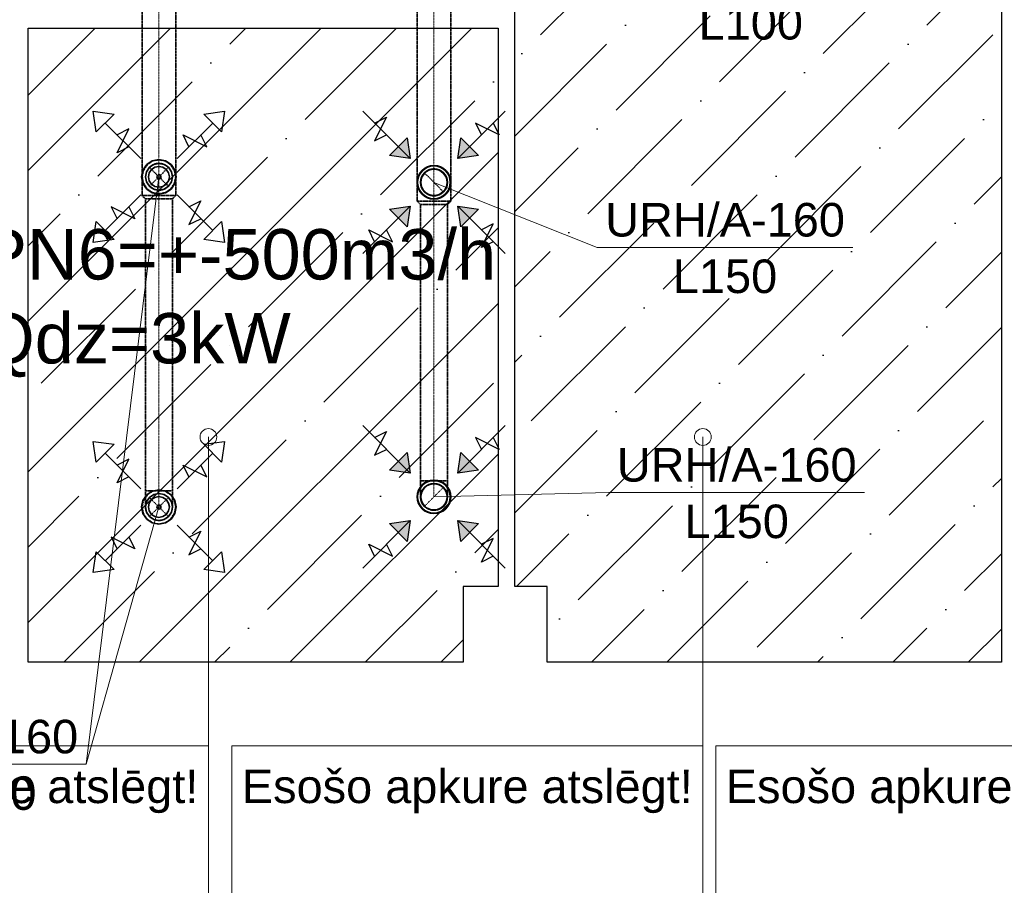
# Model space of a CAD drawing. Header units: millimetres. Extents: x -134161 to 355560, y -27497 to 30328.
# Tile 64 of 95: x 163737 to 169603, y -17766 to -12609. Entities that reach past the tile are written whole.
import ezdxf

# ---------------------------------------------------------------- set-up
doc = ezdxf.new("R2010")
doc.units = ezdxf.units.MM
for name, pattern in [('CenterLine', [17.2, 13, -2, 0.2, -2]), ('HIDDEN', [9.525, 6.35, -3.175]), ('UnderCeiling', [6.7, 4.2, -1, 0.5, -1])]:
    doc.linetypes.add(name, pattern=pattern)
doc.layers.add('AVK-A_uzdevums', color=1, linetype='CONTINUOUS', lineweight=30)
doc.layers.add('AVK-V_uzdevums', color=5, linetype='CONTINUOUS', lineweight=30)
for name, color, linetype in [('Vent-PN6-N', 7, 'CONTINUOUS'), ('Vent-PN6-N-Iekarta', 7, 'CONTINUOUS'), ('Vent-PN6-N-Plusmas bulta', 7, 'CONTINUOUS'), ('Vent-PN6-N-Teksts-', 7, 'CONTINUOUS'), ('Vent-PN6-P', 7, 'CONTINUOUS'), ('Vent-PN6-P-Iekarta', 7, 'CONTINUOUS'), ('Vent-PN6-P-Plusmas bulta', 7, 'CONTINUOUS'), ('Vent-PN6-P-Teksts-', 7, 'CONTINUOUS')]:
    doc.layers.add(name, color=color, linetype=linetype)
doc.styles.add('Arial', font='arial.ttf', dxfattribs={"height": 187.5})
doc.styles.add('PBL', font='arial.ttf')

# ---------------------------------------------------------------- blocks, each defined once
blk = doc.blocks.new('*U1138')
at = {"layer": 'Vent-PN6-N-Teksts-', "color": 7, "linetype": 'Continuous', "lineweight": 15}
for p, q in [((24453.5, 1232, 2300), (25495.7, 1257.7, 2300)), ((25495.7, 1257.7, 2300), (27018.8, 1257.7, 2300))]:
    blk.add_line(p, q, dxfattribs=at)
at = {"layer": 'Vent-PN6-N-Teksts-', "color": 7, "linetype": 'Continuous', "lineweight": 25, "style": 'Arial'}
for s, p in [('URH/A-160', (25543, 1322.7, 2300)), ('L150', (25946.5, 985.9, 2300))]:
    blk.add_text(s, height=200, dxfattribs=at).set_placement(p)
blk = doc.blocks.new('*U1139')
at = {"layer": 'Vent-PN6-N-Teksts-', "color": 7, "linetype": 'Continuous', "lineweight": 15}
for p, q in [((24453.5, 3105.8, 2300), (25426.2, 2718, 2300)), ((25426.2, 2718, 2300), (26949.2, 2718, 2300))]:
    blk.add_line(p, q, dxfattribs=at)
at = {"layer": 'Vent-PN6-N-Teksts-', "color": 7, "linetype": 'Continuous', "lineweight": 25, "style": 'Arial'}
for s, p in [('URH/A-160', (25473.5, 2783, 2300)), ('L150', (25876.9, 2446.2, 2300))]:
    blk.add_text(s, height=200, dxfattribs=at).set_placement(p)
blk = doc.blocks.new('*U1140')
at = {"layer": 'Vent-PN6-N-Teksts-', "color": 7, "linetype": 'Continuous', "lineweight": 15}
for p, q in [((24453.5, 4605, 2300), (25579.5, 4228.5, 2300)), ((25579.5, 4228.5, 2300), (27102.6, 4228.5, 2300))]:
    blk.add_line(p, q, dxfattribs=at)
at = {"layer": 'Vent-PN6-N-Teksts-', "color": 7, "linetype": 'Continuous', "lineweight": 25, "style": 'Arial'}
for s, p in [('URH/A-125', (25626.8, 4293.5, 2300)), ('L100', (26030.3, 3956.7, 2300))]:
    blk.add_text(s, height=200, dxfattribs=at).set_placement(p)
blk = doc.blocks.new('*U1173')
at = {"layer": 'Vent-PN6-P-Teksts-', "color": 7, "linetype": 'Continuous', "lineweight": 15}
for p, q in [((22815, 3138.9, 2300), (22381.2, -361.4, 2300)), ((22381.2, -361.4, 2300), (21168.5, -361.4, 2300))]:
    blk.add_line(p, q, dxfattribs=at)
at = {"layer": 'Vent-PN6-P-Teksts-', "color": 7, "linetype": 'Continuous', "lineweight": 25, "style": 'Arial'}
for s, p in [('CRL-160', (21215.8, -296.4, 2300)), ('L150', (21464.1, -633.2, 2300))]:
    blk.add_text(s, height=200, dxfattribs=at).set_placement(p)
blk = doc.blocks.new('*U1174')
at = {"layer": 'Vent-PN6-P-Teksts-', "color": 7, "linetype": 'Continuous', "lineweight": 15}
for p, q in [((22815, 1171.5, 2300), (22381.2, -361.4, 2300)), ((22381.2, -361.4, 2300), (21168.5, -361.4, 2300))]:
    blk.add_line(p, q, dxfattribs=at)
at = {"layer": 'Vent-PN6-P-Teksts-', "color": 7, "linetype": 'Continuous', "lineweight": 25, "style": 'Arial'}
for s, p in [('CRL-160', (21215.8, -296.4, 2300)), ('L150', (21464.1, -633.2, 2300))]:
    blk.add_text(s, height=200, dxfattribs=at).set_placement(p)
blk = doc.blocks.new('*U1197')
at = {"layer": 'AVK-A_uzdevums', "color": 7, "linetype": 'Continuous', "lineweight": 18}
for p, q in [((26055.3, 1588.7), (26055.3, -251.1)), ((23249.6, -2367.3), (23249.6, -251.1)), ((23249.6, -251.1), (26055.3, -251.1)), ((26055.3, -251.1), (26055.3, -2367.3)), ((26055.3, -2367.3), (23249.6, -2367.3))]:
    blk.add_line(p, q, dxfattribs=at)
at = {"layer": 'AVK-A_uzdevums', "color": 7, "linetype": 'Continuous', "lineweight": 18, "extrusion": (0, 0, -1)}
blk.add_circle((-26055.3, 1588.7), 50, dxfattribs=at)
at = {"layer": 'AVK-A_uzdevums', "color": 7, "linetype": 'Continuous', "lineweight": 25, "style": 'Arial'}
for s, p in [('Esošo apkure atslēgt!', (23309, -592.6)), ('Zem grīdas apsilde', (23464.5, -1439.1)), ('S=18.1m2', (24011.8, -1862.4)), ('Qa=1086W', (23941.9, -2285.7))]:
    blk.add_text(s, height=200, dxfattribs=at).set_placement(p)
blk = doc.blocks.new('*U1198')
at = {"layer": 'AVK-A_uzdevums', "color": 7, "linetype": 'Continuous', "lineweight": 18}
for p, q in [((28938.6, 1588.7), (28938.6, -251.1)), ((26132.8, -2367.3), (26132.8, -251.1)), ((26132.8, -251.1), (28938.6, -251.1)), ((28938.6, -251.1), (28938.6, -2367.3)), ((28938.6, -2367.3), (26132.8, -2367.3))]:
    blk.add_line(p, q, dxfattribs=at)
at = {"layer": 'AVK-A_uzdevums', "color": 7, "linetype": 'Continuous', "lineweight": 18, "extrusion": (0, 0, -1)}
blk.add_circle((-28938.6, 1588.7), 50, dxfattribs=at)
at = {"layer": 'AVK-A_uzdevums', "color": 7, "linetype": 'Continuous', "lineweight": 25, "style": 'Arial'}
for s, p in [('Esošo apkure atslēgt!', (26192.2, -592.6)), ('Zem grīdas apsilde', (26347.7, -1439.1)), ('S=17.5m2', (26895, -1862.4)), ('Qa=1050W', (26825.1, -2285.7))]:
    blk.add_text(s, height=200, dxfattribs=at).set_placement(p)
blk = doc.blocks.new('*U1593')
at = {"layer": 'Vent-PN6-P-Plusmas bulta', "color": 7, "linetype": 'Continuous', "lineweight": 25}
for p, q in [((22441.6, 3406.1, 2269), (22423.9, 3529.9, 2269)), ((22423.9, 3529.9, 2269), (22547.7, 3512.2, 2269)), ((22441.6, 3406.1, 2269), (22423.9, 3529.9, 2269)), ((22423.9, 3529.9, 2269), (22547.7, 3512.2, 2269)), ((23082.2, 3512.2, 2269), (23206, 3529.9, 2269)), ((23082.2, 3512.2, 2269), (23206, 3529.9, 2269)), ((23206, 3529.9, 2269), (23188.3, 3406.1, 2269)), ((23206, 3529.9, 2269), (23188.3, 3406.1, 2269)), ((22547.7, 3512.2, 2269), (22441.6, 3406.1, 2269)), ((23188.3, 3406.1, 2269), (23082.2, 3512.2, 2269)), ((22706.8, 3247, 2269), (22494.6, 3459.2, 2269)), ((22565.3, 3282.4, 2269), (22636.1, 3423.8, 2269)), ((22636.1, 3423.8, 2269), (22565.3, 3388.5, 2269)), ((22923.1, 3247, 2269), (23135.3, 3459.2, 2269)), ((22993.9, 3317.8, 2269), (22958.5, 3388.5, 2269)), ((22958.5, 3388.5, 2269), (23099.9, 3317.8, 2269)), ((23099.9, 3317.8, 2269), (23064.6, 3388.5, 2269)), ((22636.1, 3317.8, 2269), (22565.3, 3282.4, 2269)), ((22706.8, 3030.7, 2269), (22494.6, 2818.5, 2269)), ((22923.1, 3030.7, 2269), (23135.3, 2818.5, 2269)), ((22993.9, 2960, 2269), (23064.6, 2995.3, 2269)), ((23064.6, 2995.3, 2269), (22993.9, 2853.9, 2269)), ((22671.4, 2889.2, 2269), (22530, 2960, 2269)), ((22530, 2960, 2269), (22565.3, 2889.2, 2269)), ((22636.1, 2960, 2269), (22671.4, 2889.2, 2269)), ((22993.9, 2853.9, 2269), (23064.6, 2889.2, 2269)), ((22423.9, 2747.8, 2269), (22441.6, 2871.6, 2269)), ((22423.9, 2747.8, 2269), (22441.6, 2871.6, 2269)), ((22441.6, 2871.6, 2269), (22547.7, 2765.5, 2269)), ((23082.2, 2765.5, 2269), (23188.3, 2871.6, 2269)), ((23188.3, 2871.6, 2269), (23206, 2747.8, 2269)), ((23188.3, 2871.6, 2269), (23206, 2747.8, 2269)), ((22547.7, 2765.5, 2269), (22423.9, 2747.8, 2269)), ((22547.7, 2765.5, 2269), (22423.9, 2747.8, 2269)), ((23206, 2747.8, 2269), (23082.2, 2765.5, 2269)), ((23206, 2747.8, 2269), (23082.2, 2765.5, 2269))]:
    blk.add_line(p, q, dxfattribs=at)
blk = doc.blocks.new('*U1594')
at = {"layer": 'Vent-PN6-P-Plusmas bulta', "color": 7, "linetype": 'Continuous', "lineweight": 25}
for p, q in [((22441.6, 1438.8, 2269), (22423.9, 1562.5, 2269)), ((22423.9, 1562.5, 2269), (22547.7, 1544.9, 2269)), ((22441.6, 1438.8, 2269), (22423.9, 1562.5, 2269)), ((22423.9, 1562.5, 2269), (22547.7, 1544.9, 2269)), ((22547.7, 1544.9, 2269), (22441.6, 1438.8, 2269)), ((23082.2, 1544.9, 2269), (23206, 1562.5, 2269)), ((23082.2, 1544.9, 2269), (23206, 1562.5, 2269)), ((23188.3, 1438.8, 2269), (23082.2, 1544.9, 2269)), ((23206, 1562.5, 2269), (23188.3, 1438.8, 2269)), ((23206, 1562.5, 2269), (23188.3, 1438.8, 2269)), ((22706.8, 1279.7, 2269), (22494.6, 1491.8, 2269)), ((22923.1, 1279.7, 2269), (23135.3, 1491.8, 2269)), ((22565.3, 1315.1, 2269), (22636.1, 1456.5, 2269)), ((22636.1, 1456.5, 2269), (22565.3, 1421.1, 2269)), ((22993.9, 1350.4, 2269), (22958.5, 1421.1, 2269)), ((22958.5, 1421.1, 2269), (23099.9, 1350.4, 2269)), ((23099.9, 1350.4, 2269), (23064.6, 1421.1, 2269)), ((22636.1, 1350.4, 2269), (22565.3, 1315.1, 2269)), ((22706.8, 1063.3, 2269), (22494.6, 851.2, 2269)), ((22923.1, 1063.3, 2269), (23135.3, 851.2, 2269)), ((22993.9, 992.6, 2269), (23064.6, 1028, 2269)), ((23064.6, 1028, 2269), (22993.9, 886.6, 2269)), ((22671.4, 921.9, 2269), (22530, 992.6, 2269)), ((22530, 992.6, 2269), (22565.3, 921.9, 2269)), ((22636.1, 992.6, 2269), (22671.4, 921.9, 2269)), ((22423.9, 780.5, 2269), (22441.6, 904.2, 2269)), ((22423.9, 780.5, 2269), (22441.6, 904.2, 2269)), ((22441.6, 904.2, 2269), (22547.7, 798.2, 2269)), ((22993.9, 886.6, 2269), (23064.6, 921.9, 2269)), ((23082.2, 798.2, 2269), (23188.3, 904.2, 2269)), ((23188.3, 904.2, 2269), (23206, 780.5, 2269)), ((23188.3, 904.2, 2269), (23206, 780.5, 2269)), ((22547.7, 798.2, 2269), (22423.9, 780.5, 2269)), ((22547.7, 798.2, 2269), (22423.9, 780.5, 2269)), ((23206, 780.5, 2269), (23082.2, 798.2, 2269)), ((23206, 780.5, 2269), (23082.2, 798.2, 2269))]:
    blk.add_line(p, q, dxfattribs=at)
blk = doc.blocks.new('*U1595')
at = {"layer": 'Vent-PN6-N-Plusmas bulta', "linetype": 'Continuous', "lineweight": 25}
for points in [[(24294.4, 1497.2), (24312.1, 1373.5), (24188.4, 1391.1)], [(24718.7, 1391.1), (24594.9, 1373.5), (24612.6, 1497.2)], [(24188.4, 1072.9), (24312.1, 1090.6), (24294.4, 966.9)], [(24612.6, 966.9), (24594.9, 1090.6), (24718.7, 1072.9)]]:
    blk.add_hatch(color=7, dxfattribs=at).paths.add_polyline_path(points, flags=0)
at = {"layer": 'Vent-PN6-N-Plusmas bulta', "color": 7, "linetype": 'Continuous', "lineweight": 25}
for p, q in [((24312.1, 1373.5, 2237), (24029.3, 1656.3, 2237)), ((24594.9, 1373.5, 2237), (24877.8, 1656.3, 2237)), ((24100, 1585.6, 2237), (24170.7, 1621, 2237)), ((24170.7, 1621, 2237), (24100, 1479.5, 2237)), ((24842.4, 1514.9, 2237), (24701, 1585.6, 2237)), ((24701, 1585.6, 2237), (24736.4, 1514.9, 2237)), ((24807.1, 1585.6, 2237), (24842.4, 1514.9, 2237)), ((24100, 1479.5, 2237), (24170.7, 1514.9, 2237)), ((24294.4, 1497.2, 2237), (24312.1, 1373.5, 2237)), ((24594.9, 1373.5, 2237), (24612.6, 1497.2, 2237)), ((24312.1, 1373.5, 2237), (24188.4, 1391.1, 2237)), ((24718.7, 1391.1, 2237), (24594.9, 1373.5, 2237)), ((24312.1, 1090.6, 2237), (24029.3, 807.8, 2237)), ((24188.4, 1072.9, 2237), (24312.1, 1090.6, 2237)), ((24312.1, 1090.6, 2237), (24294.4, 966.9, 2237)), ((24594.9, 1090.6, 2237), (24877.8, 807.8, 2237)), ((24612.6, 966.9, 2237), (24594.9, 1090.6, 2237)), ((24594.9, 1090.6, 2237), (24718.7, 1072.9, 2237)), ((24100, 878.5, 2237), (24064.6, 949.2, 2237)), ((24064.6, 949.2, 2237), (24206, 878.5, 2237)), ((24206, 878.5, 2237), (24170.7, 949.2, 2237)), ((24736.4, 843.1, 2237), (24807.1, 984.6, 2237)), ((24807.1, 984.6, 2237), (24736.4, 949.2, 2237)), ((24807.1, 878.5, 2237), (24736.4, 843.1, 2237))]:
    blk.add_line(p, q, dxfattribs=at)
for points in [[(24294.4, 1497.2, 2237), (24312.1, 1373.5, 2237), (24188.4, 1391.1, 2237)], [(24718.7, 1391.1, 2237), (24594.9, 1373.5, 2237), (24612.6, 1497.2, 2237)], [(24188.4, 1072.9, 2237), (24312.1, 1090.6, 2237), (24294.4, 966.9, 2237)], [(24612.6, 966.9, 2237), (24594.9, 1090.6, 2237), (24718.7, 1072.9, 2237)]]:
    blk.add_3dface(points, dxfattribs=at)
blk = doc.blocks.new('*U1596')
at = {"layer": 'Vent-PN6-N-Plusmas bulta', "linetype": 'Continuous', "lineweight": 25}
for points in [[(24294.4, 3370.9), (24312.1, 3247.2), (24188.4, 3264.9)], [(24718.7, 3264.9), (24594.9, 3247.2), (24612.6, 3370.9)], [(24188.4, 2946.7), (24312.1, 2964.3), (24294.4, 2840.6)], [(24612.6, 2840.6), (24594.9, 2964.3), (24718.7, 2946.7)]]:
    blk.add_hatch(color=7, dxfattribs=at).paths.add_polyline_path(points, flags=0)
at = {"layer": 'Vent-PN6-N-Plusmas bulta', "color": 7, "linetype": 'Continuous', "lineweight": 25}
for p, q in [((24312.1, 3247.2, 2237), (24029.3, 3530, 2237)), ((24594.9, 3247.2, 2237), (24877.8, 3530, 2237)), ((24100, 3459.3, 2237), (24170.7, 3494.7, 2237)), ((24170.7, 3494.7, 2237), (24100, 3353.2, 2237)), ((24842.4, 3388.6, 2237), (24701, 3459.3, 2237)), ((24701, 3459.3, 2237), (24736.4, 3388.6, 2237)), ((24807.1, 3459.3, 2237), (24842.4, 3388.6, 2237)), ((24100, 3353.2, 2237), (24170.7, 3388.6, 2237)), ((24294.4, 3370.9, 2237), (24312.1, 3247.2, 2237)), ((24594.9, 3247.2, 2237), (24612.6, 3370.9, 2237)), ((24312.1, 3247.2, 2237), (24188.4, 3264.9, 2237)), ((24718.7, 3264.9, 2237), (24594.9, 3247.2, 2237)), ((24312.1, 2964.3, 2237), (24029.3, 2681.5, 2237)), ((24188.4, 2946.7, 2237), (24312.1, 2964.3, 2237)), ((24312.1, 2964.3, 2237), (24294.4, 2840.6, 2237)), ((24594.9, 2964.3, 2237), (24877.8, 2681.5, 2237)), ((24612.6, 2840.6, 2237), (24594.9, 2964.3, 2237)), ((24594.9, 2964.3, 2237), (24718.7, 2946.7, 2237)), ((24100, 2752.2, 2237), (24064.6, 2822.9, 2237)), ((24064.6, 2822.9, 2237), (24206, 2752.2, 2237)), ((24206, 2752.2, 2237), (24170.7, 2822.9, 2237)), ((24736.4, 2716.8, 2237), (24807.1, 2858.3, 2237)), ((24807.1, 2858.3, 2237), (24736.4, 2822.9, 2237)), ((24807.1, 2752.2, 2237), (24736.4, 2716.8, 2237))]:
    blk.add_line(p, q, dxfattribs=at)
for points in [[(24294.4, 3370.9, 2237), (24312.1, 3247.2, 2237), (24188.4, 3264.9, 2237)], [(24718.7, 3264.9, 2237), (24594.9, 3247.2, 2237), (24612.6, 3370.9, 2237)], [(24188.4, 2946.7, 2237), (24312.1, 2964.3, 2237), (24294.4, 2840.6, 2237)], [(24612.6, 2840.6, 2237), (24594.9, 2964.3, 2237), (24718.7, 2946.7, 2237)]]:
    blk.add_3dface(points, dxfattribs=at)
blk = doc.blocks.new('*U1599')
at = {"layer": 'Vent-PN6-N', "color": 1, "linetype": 'UnderCeiling', "lineweight": 35}
for p, q in [((24353.5, 2993.8, 2600), (24373.5, 2973.8, 2600)), ((24553.5, 2993.8, 2600), (24533.5, 2973.8, 2600))]:
    blk.add_line(p, q, dxfattribs=at)
at = {"layer": 'Vent-PN6-N', "color": 7, "linetype": 'CenterLine', "lineweight": 18}
blk.add_line((24453.5, 2993.8, 2600), (24453.5, 2973.8, 2600), dxfattribs=at)
at = {"layer": 'Vent-PN6-N', "color": 1, "linetype": 'UnderCeiling', "lineweight": 35, "extrusion": (0, -1, 0)}
for centre, major_axis in [((24453.5, 2993.8, 2600), (100, 0)), ((24453.5, 2973.8, 2600), (80, 0))]:
    blk.add_ellipse(centre, major_axis=major_axis, ratio=1, start_param=0, end_param=3.141593, dxfattribs=at)
blk = doc.blocks.new('*U1607')
at = {"layer": 'Vent-PN6-N', "color": 1, "linetype": 'UnderCeiling', "lineweight": 35}
for p, q in [((24353.5, 4517.5, 2600), (24353.5, 3217.8, 2600)), ((24553.5, 4517.5, 2600), (24553.5, 3217.8, 2600))]:
    blk.add_line(p, q, dxfattribs=at)
at = {"layer": 'Vent-PN6-N', "color": 7, "linetype": 'CenterLine', "lineweight": 18}
blk.add_line((24453.5, 4517.5, 2600), (24453.5, 3217.8, 2600), dxfattribs=at)
blk = doc.blocks.new('*U1608')
at = {"layer": 'Vent-PN6-N', "color": 1, "linetype": 'UnderCeiling', "lineweight": 35}
for p, q in [((24353.5, 2993.8, 2600), (24353.5, 3217.8, 2600)), ((24553.5, 2993.8, 2600), (24553.5, 3217.8, 2600))]:
    blk.add_line(p, q, dxfattribs=at)
at = {"layer": 'Vent-PN6-N', "color": 7, "linetype": 'CenterLine', "lineweight": 18}
blk.add_line((24453.5, 2993.8, 2600), (24453.5, 3217.8, 2600), dxfattribs=at)
at = {"layer": 'Vent-PN6-N', "color": 7, "linetype": 'HIDDEN', "lineweight": -3}
blk.add_line((24397, 3162.3, 2476), (24510.1, 3049.2, 2476), dxfattribs=at)
at = {"layer": 'Vent-PN6-N', "color": 7, "linetype": 'HIDDEN', "lineweight": -3, "extrusion": (0, 0, -1)}
blk.add_circle((-24453.5, 3105.8, -2476), 80, dxfattribs=at)
blk = doc.blocks.new('*U1609')
at = {"layer": 'Vent-PN6-N', "color": 1, "linetype": 'UnderCeiling', "lineweight": 35}
for p, q in [((24373.5, 2973.8, 2600), (24373.5, 1328, 2600)), ((24533.5, 2973.8, 2600), (24533.5, 1328, 2600))]:
    blk.add_line(p, q, dxfattribs=at)
at = {"layer": 'Vent-PN6-N', "color": 7, "linetype": 'CenterLine', "lineweight": 18}
blk.add_line((24453.5, 2973.8, 2600), (24453.5, 1328, 2600), dxfattribs=at)
blk = doc.blocks.new('*U1610')
at = {"layer": 'Vent-PN6-N-Iekarta', "color": 1, "linetype": 'Continuous', "lineweight": 35}
for centre, radius in [((24453.5, 3105.8, 2300), 100), ((24453.5, 3105.8, 2287), 97.5), ((24453.5, 3105.8, 2289), 80), ((24453.5, 3105.8, 2300), 78)]:
    blk.add_circle(centre, radius, dxfattribs=at)
blk = doc.blocks.new('*U1611')
at = {"layer": 'Vent-PN6-N', "color": 7, "linetype": 'Continuous', "lineweight": -3}
blk.add_line((24453.5, 3105.8, 2388), (24453.5, 3105.8, 2387), dxfattribs=at)
blk = doc.blocks.new('*U1612')
at = {"layer": 'Vent-PN6-N-Iekarta', "color": 1, "linetype": 'Continuous', "lineweight": 35}
for centre, radius in [((24453.5, 1232, 2300), 100), ((24453.5, 1232, 2287), 97.5), ((24453.5, 1232, 2289), 80), ((24453.5, 1232, 2300), 78)]:
    blk.add_circle(centre, radius, dxfattribs=at)
blk = doc.blocks.new('*U1613')
at = {"layer": 'Vent-PN6-N', "color": 7, "linetype": 'Continuous', "lineweight": -3}
blk.add_line((24453.5, 1232, 2402), (24453.5, 1232, 2401), dxfattribs=at)
blk = doc.blocks.new('*U1614')
at = {"layer": 'Vent-PN6-N', "color": 7, "linetype": 'UnderCeiling', "lineweight": 18}
blk.add_line((24510.1, 1288.6, 2504), (24397, 1175.5, 2504), dxfattribs=at)
at = {"layer": 'Vent-PN6-N', "color": 1, "linetype": 'UnderCeiling', "lineweight": 35, "extrusion": (0, 1, 0)}
blk.add_ellipse((24453.5, 1328, 2600), major_axis=(-80, 0), ratio=1, start_param=0, end_param=3.141593, dxfattribs=at)
at = {"layer": 'Vent-PN6-N', "color": 1, "linetype": 'UnderCeiling', "lineweight": 35, "extrusion": (1, 0, 0)}
for centre in [(24373.5, 1328, 2504), (24533.5, 1328, 2504)]:
    blk.add_ellipse(centre, major_axis=(0, 0, 96), ratio=1, start_param=0, end_param=1.570796, dxfattribs=at)
at = {"layer": 'Vent-PN6-N', "color": 7, "linetype": 'HIDDEN', "lineweight": -3, "extrusion": (0, 0, -1)}
blk.add_ellipse((24453.5, 1232, 2504), major_axis=(-80, 0), ratio=1, start_param=0, end_param=3.141593, dxfattribs=at)
at = {"layer": 'Vent-PN6-N', "color": 7, "linetype": 'CenterLine', "lineweight": 18, "extrusion": (1, 0, 0)}
blk.add_ellipse((24453.5, 1328, 2504), major_axis=(0, 0, 96), ratio=1, start_param=0, end_param=1.570796, dxfattribs=at)
at = {"layer": 'Vent-PN6-N', "color": 1, "linetype": 'UnderCeiling', "lineweight": 35, "extrusion": (0, 0, -1)}
blk.add_ellipse((24453.5, 1232, 2504), major_axis=(80, 0), ratio=1, start_param=0, end_param=3.141593, dxfattribs=at)
blk = doc.blocks.new('*U1617')
at = {"layer": 'Vent-PN6-P', "color": 5, "linetype": 'UnderCeiling', "lineweight": 35}
for p, q in [((22715, 3026.9, 2600), (22735, 3006.9, 2600)), ((22915, 3026.9, 2600), (22895, 3006.9, 2600))]:
    blk.add_line(p, q, dxfattribs=at)
at = {"layer": 'Vent-PN6-P', "color": 7, "linetype": 'CenterLine', "lineweight": 18}
blk.add_line((22815, 3026.9, 2600), (22815, 3006.9, 2600), dxfattribs=at)
at = {"layer": 'Vent-PN6-P', "color": 5, "linetype": 'UnderCeiling', "lineweight": 35, "extrusion": (0, -1, 0)}
for centre, major_axis in [((22815, 3026.9, 2600), (100, 0)), ((22815, 3006.9, 2600), (80, 0))]:
    blk.add_ellipse(centre, major_axis=major_axis, ratio=1, start_param=0, end_param=3.141593, dxfattribs=at)
blk = doc.blocks.new('*U1618')
at = {"layer": 'Vent-PN6-P', "color": 5, "linetype": 'UnderCeiling', "lineweight": 35}
for p, q in [((22715, 3026.9, 2600), (22715, 3250.9, 2600)), ((22915, 3026.9, 2600), (22915, 3250.9, 2600))]:
    blk.add_line(p, q, dxfattribs=at)
at = {"layer": 'Vent-PN6-P', "color": 7, "linetype": 'CenterLine', "lineweight": 18}
blk.add_line((22815, 3026.9, 2600), (22815, 3250.9, 2600), dxfattribs=at)
at = {"layer": 'Vent-PN6-P', "color": 7, "linetype": 'HIDDEN', "lineweight": -3}
for p, q in [((22758.4, 3195.4, 2476), (22871.5, 3082.3, 2476)), ((22871.5, 3195.4, 2476), (22758.4, 3082.3, 2476))]:
    blk.add_line(p, q, dxfattribs=at)
at = {"layer": 'Vent-PN6-P', "color": 7, "linetype": 'HIDDEN', "lineweight": -3, "extrusion": (0, 0, -1)}
blk.add_circle((-22815, 3138.9, -2476), 80, dxfattribs=at)
blk = doc.blocks.new('*U1619')
at = {"layer": 'Vent-PN6-P', "color": 5, "linetype": 'UnderCeiling', "lineweight": 35}
for p, q in [((22735, 3006.9, 2600), (22735, 1267.5, 2600)), ((22895, 3006.9, 2600), (22895, 1267.5, 2600))]:
    blk.add_line(p, q, dxfattribs=at)
at = {"layer": 'Vent-PN6-P', "color": 7, "linetype": 'CenterLine', "lineweight": 18}
blk.add_line((22815, 3006.9, 2600), (22815, 1267.5, 2600), dxfattribs=at)
blk = doc.blocks.new('*U1620')
at = {"layer": 'Vent-PN6-P-Iekarta', "color": 5, "linetype": 'Continuous', "lineweight": 35}
for p, q in [((22775.5, 3234, 2300), (22742.1, 3211.7, 2300)), ((22815, 3241.9, 2300), (22775.5, 3234, 2300)), ((22854.4, 3234, 2300), (22815, 3241.9, 2300)), ((22887.8, 3211.7, 2300), (22854.4, 3234, 2300)), ((22719.8, 3178.3, 2300), (22712, 3138.9, 2300)), ((22742.1, 3211.7, 2300), (22719.8, 3178.3, 2300)), ((22741, 3169.5, 2353), (22735, 3138.9, 2353)), ((22741, 3169.5, 2300), (22735, 3138.9, 2300)), ((22758.4, 3195.4, 2353), (22741, 3169.5, 2353)), ((22758.4, 3195.4, 2300), (22741, 3169.5, 2300)), ((22771.1, 3182.7, 2290), (22757.7, 3162.6, 2290)), ((22771.1, 3182.7, 2361), (22757.7, 3162.6, 2361)), ((22784.3, 3212.8, 2353), (22758.4, 3195.4, 2353)), ((22784.3, 3212.8, 2300), (22758.4, 3195.4, 2300)), ((22791.2, 3196.1, 2290), (22771.1, 3182.7, 2290)), ((22791.2, 3196.1, 2361), (22771.1, 3182.7, 2361)), ((22815, 3218.9, 2353), (22784.3, 3212.8, 2353)), ((22815, 3218.9, 2300), (22784.3, 3212.8, 2300)), ((22815, 3200.9, 2290), (22791.2, 3196.1, 2290)), ((22815, 3200.9, 2361), (22791.2, 3196.1, 2361)), ((22845.6, 3212.8, 2353), (22815, 3218.9, 2353)), ((22845.6, 3212.8, 2300), (22815, 3218.9, 2300)), ((22838.7, 3196.1, 2290), (22815, 3200.9, 2290)), ((22838.7, 3196.1, 2361), (22815, 3200.9, 2361)), ((22858.8, 3182.7, 2290), (22838.7, 3196.1, 2290)), ((22858.8, 3182.7, 2361), (22838.7, 3196.1, 2361)), ((22871.5, 3195.4, 2353), (22845.6, 3212.8, 2353)), ((22871.5, 3195.4, 2300), (22845.6, 3212.8, 2300)), ((22872.2, 3162.6, 2290), (22858.8, 3182.7, 2290)), ((22872.2, 3162.6, 2361), (22858.8, 3182.7, 2361)), ((22888.9, 3169.5, 2353), (22871.5, 3195.4, 2353)), ((22888.9, 3169.5, 2300), (22871.5, 3195.4, 2300)), ((22910.1, 3178.3, 2300), (22887.8, 3211.7, 2300)), ((22895, 3138.9, 2353), (22888.9, 3169.5, 2353)), ((22895, 3138.9, 2300), (22888.9, 3169.5, 2300)), ((22918, 3138.9, 2300), (22910.1, 3178.3, 2300)), ((22712, 3138.9, 2300), (22719.8, 3099.4, 2300)), ((22735, 3138.9, 2353), (22741, 3108.2, 2353)), ((22735, 3138.9, 2300), (22741, 3108.2, 2300)), ((22757.7, 3162.6, 2290), (22753, 3138.9, 2290)), ((22757.7, 3162.6, 2361), (22753, 3138.9, 2361)), ((22753, 3138.9, 2290), (22757.7, 3115.1, 2290)), ((22753, 3138.9, 2361), (22757.7, 3115.1, 2361)), ((22757.7, 3115.1, 2290), (22771.1, 3095, 2290)), ((22757.7, 3115.1, 2361), (22771.1, 3095, 2361)), ((22803.9, 3143.5, 2284), (22803, 3138.9, 2284)), ((22803, 3138.9, 2284), (22803.9, 3134.3, 2284)), ((22806.5, 3147.3, 2284), (22803.9, 3143.5, 2284)), ((22803.9, 3134.3, 2284), (22806.5, 3130.4, 2284)), ((22810.4, 3149.9, 2284), (22806.5, 3147.3, 2284)), ((22806.5, 3130.4, 2284), (22810.4, 3127.8, 2284)), ((22815, 3150.9, 2284), (22810.4, 3149.9, 2284)), ((22810.4, 3127.8, 2284), (22815, 3126.9, 2284)), ((22819.5, 3149.9, 2284), (22815, 3150.9, 2284)), ((22815, 3126.9, 2284), (22819.5, 3127.8, 2284)), ((22823.4, 3147.3, 2284), (22819.5, 3149.9, 2284)), ((22819.5, 3127.8, 2284), (22823.4, 3130.4, 2284)), ((22826, 3143.5, 2284), (22823.4, 3147.3, 2284)), ((22823.4, 3130.4, 2284), (22826, 3134.3, 2284)), ((22827, 3138.9, 2284), (22826, 3143.5, 2284)), ((22826, 3134.3, 2284), (22827, 3138.9, 2284)), ((22858.8, 3095, 2290), (22872.2, 3115.1, 2290)), ((22858.8, 3095, 2361), (22872.2, 3115.1, 2361)), ((22877, 3138.9, 2290), (22872.2, 3162.6, 2290)), ((22877, 3138.9, 2361), (22872.2, 3162.6, 2361)), ((22872.2, 3115.1, 2290), (22877, 3138.9, 2290)), ((22872.2, 3115.1, 2361), (22877, 3138.9, 2361)), ((22888.9, 3108.2, 2353), (22895, 3138.9, 2353)), ((22888.9, 3108.2, 2300), (22895, 3138.9, 2300)), ((22910.1, 3099.4, 2300), (22918, 3138.9, 2300)), ((22719.8, 3099.4, 2300), (22742.1, 3066, 2300)), ((22741, 3108.2, 2353), (22758.4, 3082.3, 2353)), ((22741, 3108.2, 2300), (22758.4, 3082.3, 2300)), ((22742.1, 3066, 2300), (22775.5, 3043.7, 2300)), ((22758.4, 3082.3, 2353), (22784.3, 3064.9, 2353)), ((22758.4, 3082.3, 2300), (22784.3, 3064.9, 2300)), ((22771.1, 3095, 2290), (22791.2, 3081.6, 2290)), ((22771.1, 3095, 2361), (22791.2, 3081.6, 2361)), ((22784.3, 3064.9, 2353), (22815, 3058.9, 2353)), ((22784.3, 3064.9, 2300), (22815, 3058.9, 2300)), ((22791.2, 3081.6, 2290), (22815, 3076.9, 2290)), ((22791.2, 3081.6, 2361), (22815, 3076.9, 2361)), ((22815, 3076.9, 2290), (22838.7, 3081.6, 2290)), ((22815, 3076.9, 2361), (22838.7, 3081.6, 2361)), ((22815, 3058.9, 2353), (22845.6, 3064.9, 2353)), ((22815, 3058.9, 2300), (22845.6, 3064.9, 2300)), ((22838.7, 3081.6, 2290), (22858.8, 3095, 2290)), ((22838.7, 3081.6, 2361), (22858.8, 3095, 2361)), ((22845.6, 3064.9, 2353), (22871.5, 3082.3, 2353)), ((22845.6, 3064.9, 2300), (22871.5, 3082.3, 2300)), ((22854.4, 3043.7, 2300), (22887.8, 3066, 2300)), ((22871.5, 3082.3, 2353), (22888.9, 3108.2, 2353)), ((22871.5, 3082.3, 2300), (22888.9, 3108.2, 2300)), ((22887.8, 3066, 2300), (22910.1, 3099.4, 2300)), ((22775.5, 3043.7, 2300), (22815, 3035.9, 2300)), ((22815, 3035.9, 2300), (22854.4, 3043.7, 2300))]:
    blk.add_line(p, q, dxfattribs=at)
at = {"layer": 'Vent-PN6-P-Iekarta', "color": 7, "linetype": 'HIDDEN', "lineweight": -3}
for p, q in [((22776.7, 3231.2, 2275), (22744.2, 3209.6, 2275)), ((22776.7, 3231.2, 2269), (22744.2, 3209.6, 2269)), ((22815, 3238.9, 2275), (22776.7, 3231.2, 2275)), ((22815, 3238.9, 2269), (22776.7, 3231.2, 2269)), ((22853.2, 3231.2, 2275), (22815, 3238.9, 2275)), ((22853.2, 3231.2, 2269), (22815, 3238.9, 2269)), ((22885.7, 3209.6, 2275), (22853.2, 3231.2, 2275)), ((22885.7, 3209.6, 2269), (22853.2, 3231.2, 2269)), ((22722.6, 3177.1, 2275), (22715, 3138.9, 2275)), ((22722.6, 3177.1, 2269), (22715, 3138.9, 2269)), ((22744.2, 3209.6, 2275), (22722.6, 3177.1, 2275)), ((22744.2, 3209.6, 2269), (22722.6, 3177.1, 2269)), ((22907.3, 3177.1, 2275), (22885.7, 3209.6, 2275)), ((22907.3, 3177.1, 2269), (22885.7, 3209.6, 2269)), ((22915, 3138.9, 2275), (22907.3, 3177.1, 2275)), ((22915, 3138.9, 2269), (22907.3, 3177.1, 2269)), ((22715, 3138.9, 2275), (22722.6, 3100.6, 2275)), ((22715, 3138.9, 2269), (22722.6, 3100.6, 2269)), ((22907.3, 3100.6, 2275), (22915, 3138.9, 2275)), ((22907.3, 3100.6, 2269), (22915, 3138.9, 2269)), ((22722.6, 3100.6, 2275), (22744.2, 3068.1, 2275)), ((22722.6, 3100.6, 2269), (22744.2, 3068.1, 2269)), ((22744.2, 3068.1, 2275), (22776.7, 3046.5, 2275)), ((22744.2, 3068.1, 2269), (22776.7, 3046.5, 2269)), ((22853.2, 3046.5, 2275), (22885.7, 3068.1, 2275)), ((22853.2, 3046.5, 2269), (22885.7, 3068.1, 2269)), ((22885.7, 3068.1, 2275), (22907.3, 3100.6, 2275)), ((22885.7, 3068.1, 2269), (22907.3, 3100.6, 2269)), ((22776.7, 3046.5, 2275), (22815, 3038.9, 2275)), ((22776.7, 3046.5, 2269), (22815, 3038.9, 2269)), ((22815, 3038.9, 2275), (22853.2, 3046.5, 2275)), ((22815, 3038.9, 2269), (22853.2, 3046.5, 2269))]:
    blk.add_line(p, q, dxfattribs=at)
at = {"layer": 'Vent-PN6-P-Iekarta', "color": 5, "linetype": 'Continuous', "lineweight": 35}
blk.add_circle((22815, 3138.9, 2284), 12, dxfattribs=at)
blk = doc.blocks.new('*U1621')
at = {"layer": 'Vent-PN6-P', "color": 7, "linetype": 'Continuous', "lineweight": -3}
blk.add_line((22815, 3138.9, 2388), (22815, 3138.9, 2387), dxfattribs=at)
blk = doc.blocks.new('*U1629')
at = {"layer": 'Vent-PN6-P', "color": 5, "linetype": 'UnderCeiling', "lineweight": 35}
for p, q in [((22715, 4540.1, 2600), (22715, 3250.9, 2600)), ((22915, 4540.1, 2600), (22915, 3250.9, 2600))]:
    blk.add_line(p, q, dxfattribs=at)
at = {"layer": 'Vent-PN6-P', "color": 7, "linetype": 'CenterLine', "lineweight": 18}
blk.add_line((22815, 4540.1, 2600), (22815, 3250.9, 2600), dxfattribs=at)
blk = doc.blocks.new('*U1630')
at = {"layer": 'Vent-PN6-P-Iekarta', "color": 5, "linetype": 'Continuous', "lineweight": 35}
for p, q in [((22742.1, 1244.4, 2300), (22719.8, 1210.9, 2300)), ((22775.5, 1266.7, 2300), (22742.1, 1244.4, 2300)), ((22784.3, 1245.4, 2353), (22758.4, 1228.1, 2353)), ((22784.3, 1245.4, 2300), (22758.4, 1228.1, 2300)), ((22815, 1274.5, 2300), (22775.5, 1266.7, 2300)), ((22815, 1251.5, 2353), (22784.3, 1245.4, 2353)), ((22815, 1251.5, 2300), (22784.3, 1245.4, 2300)), ((22815, 1233.5, 2290), (22791.2, 1228.8, 2290)), ((22815, 1233.5, 2361), (22791.2, 1228.8, 2361)), ((22854.4, 1266.7, 2300), (22815, 1274.5, 2300)), ((22845.6, 1245.4, 2353), (22815, 1251.5, 2353)), ((22845.6, 1245.4, 2300), (22815, 1251.5, 2300)), ((22838.7, 1228.8, 2290), (22815, 1233.5, 2290)), ((22838.7, 1228.8, 2361), (22815, 1233.5, 2361)), ((22871.5, 1228.1, 2353), (22845.6, 1245.4, 2353)), ((22871.5, 1228.1, 2300), (22845.6, 1245.4, 2300)), ((22887.8, 1244.4, 2300), (22854.4, 1266.7, 2300)), ((22910.1, 1210.9, 2300), (22887.8, 1244.4, 2300)), ((22719.8, 1210.9, 2300), (22712, 1171.5, 2300)), ((22741, 1202.1, 2353), (22735, 1171.5, 2353)), ((22741, 1202.1, 2300), (22735, 1171.5, 2300)), ((22758.4, 1228.1, 2353), (22741, 1202.1, 2353)), ((22758.4, 1228.1, 2300), (22741, 1202.1, 2300)), ((22757.7, 1195.2, 2290), (22753, 1171.5, 2290)), ((22757.7, 1195.2, 2361), (22753, 1171.5, 2361)), ((22771.1, 1215.4, 2290), (22757.7, 1195.2, 2290)), ((22771.1, 1215.4, 2361), (22757.7, 1195.2, 2361)), ((22791.2, 1228.8, 2290), (22771.1, 1215.4, 2290)), ((22791.2, 1228.8, 2361), (22771.1, 1215.4, 2361)), ((22803.9, 1176.1, 2284), (22803, 1171.5, 2284)), ((22806.5, 1180, 2284), (22803.9, 1176.1, 2284)), ((22810.4, 1182.6, 2284), (22806.5, 1180, 2284)), ((22815, 1183.5, 2284), (22810.4, 1182.6, 2284)), ((22819.5, 1182.6, 2284), (22815, 1183.5, 2284)), ((22823.4, 1180, 2284), (22819.5, 1182.6, 2284)), ((22826, 1176.1, 2284), (22823.4, 1180, 2284)), ((22827, 1171.5, 2284), (22826, 1176.1, 2284)), ((22858.8, 1215.4, 2290), (22838.7, 1228.8, 2290)), ((22858.8, 1215.4, 2361), (22838.7, 1228.8, 2361)), ((22872.2, 1195.2, 2290), (22858.8, 1215.4, 2290)), ((22872.2, 1195.2, 2361), (22858.8, 1215.4, 2361)), ((22888.9, 1202.1, 2353), (22871.5, 1228.1, 2353)), ((22888.9, 1202.1, 2300), (22871.5, 1228.1, 2300)), ((22877, 1171.5, 2290), (22872.2, 1195.2, 2290)), ((22877, 1171.5, 2361), (22872.2, 1195.2, 2361)), ((22895, 1171.5, 2353), (22888.9, 1202.1, 2353)), ((22895, 1171.5, 2300), (22888.9, 1202.1, 2300)), ((22918, 1171.5, 2300), (22910.1, 1210.9, 2300)), ((22712, 1171.5, 2300), (22719.8, 1132.1, 2300)), ((22719.8, 1132.1, 2300), (22742.1, 1098.7, 2300)), ((22735, 1171.5, 2353), (22741, 1140.9, 2353)), ((22735, 1171.5, 2300), (22741, 1140.9, 2300)), ((22741, 1140.9, 2353), (22758.4, 1115, 2353)), ((22741, 1140.9, 2300), (22758.4, 1115, 2300)), ((22753, 1171.5, 2290), (22757.7, 1147.8, 2290)), ((22753, 1171.5, 2361), (22757.7, 1147.8, 2361)), ((22757.7, 1147.8, 2290), (22771.1, 1127.7, 2290)), ((22757.7, 1147.8, 2361), (22771.1, 1127.7, 2361)), ((22758.4, 1115, 2353), (22784.3, 1097.6, 2353)), ((22758.4, 1115, 2300), (22784.3, 1097.6, 2300)), ((22771.1, 1127.7, 2290), (22791.2, 1114.2, 2290)), ((22771.1, 1127.7, 2361), (22791.2, 1114.2, 2361)), ((22803, 1171.5, 2284), (22803.9, 1166.9, 2284)), ((22803.9, 1166.9, 2284), (22806.5, 1163, 2284)), ((22806.5, 1163, 2284), (22810.4, 1160.4, 2284)), ((22810.4, 1160.4, 2284), (22815, 1159.5, 2284)), ((22815, 1159.5, 2284), (22819.5, 1160.4, 2284)), ((22819.5, 1160.4, 2284), (22823.4, 1163, 2284)), ((22823.4, 1163, 2284), (22826, 1166.9, 2284)), ((22826, 1166.9, 2284), (22827, 1171.5, 2284)), ((22838.7, 1114.2, 2290), (22858.8, 1127.7, 2290)), ((22838.7, 1114.2, 2361), (22858.8, 1127.7, 2361)), ((22845.6, 1097.6, 2353), (22871.5, 1115, 2353)), ((22845.6, 1097.6, 2300), (22871.5, 1115, 2300)), ((22858.8, 1127.7, 2290), (22872.2, 1147.8, 2290)), ((22858.8, 1127.7, 2361), (22872.2, 1147.8, 2361)), ((22871.5, 1115, 2353), (22888.9, 1140.9, 2353)), ((22871.5, 1115, 2300), (22888.9, 1140.9, 2300)), ((22872.2, 1147.8, 2290), (22877, 1171.5, 2290)), ((22872.2, 1147.8, 2361), (22877, 1171.5, 2361)), ((22887.8, 1098.7, 2300), (22910.1, 1132.1, 2300)), ((22888.9, 1140.9, 2353), (22895, 1171.5, 2353)), ((22888.9, 1140.9, 2300), (22895, 1171.5, 2300)), ((22910.1, 1132.1, 2300), (22918, 1171.5, 2300)), ((22742.1, 1098.7, 2300), (22775.5, 1076.4, 2300)), ((22775.5, 1076.4, 2300), (22815, 1068.5, 2300)), ((22784.3, 1097.6, 2353), (22815, 1091.5, 2353)), ((22784.3, 1097.6, 2300), (22815, 1091.5, 2300)), ((22791.2, 1114.2, 2290), (22815, 1109.5, 2290)), ((22791.2, 1114.2, 2361), (22815, 1109.5, 2361)), ((22815, 1109.5, 2290), (22838.7, 1114.2, 2290)), ((22815, 1109.5, 2361), (22838.7, 1114.2, 2361)), ((22815, 1091.5, 2353), (22845.6, 1097.6, 2353)), ((22815, 1091.5, 2300), (22845.6, 1097.6, 2300)), ((22815, 1068.5, 2300), (22854.4, 1076.4, 2300)), ((22854.4, 1076.4, 2300), (22887.8, 1098.7, 2300))]:
    blk.add_line(p, q, dxfattribs=at)
at = {"layer": 'Vent-PN6-P-Iekarta', "color": 7, "linetype": 'HIDDEN', "lineweight": -3}
for p, q in [((22744.2, 1242.2, 2275), (22722.6, 1209.8, 2275)), ((22744.2, 1242.2, 2269), (22722.6, 1209.8, 2269)), ((22776.7, 1263.9, 2275), (22744.2, 1242.2, 2275)), ((22776.7, 1263.9, 2269), (22744.2, 1242.2, 2269)), ((22815, 1271.5, 2275), (22776.7, 1263.9, 2275)), ((22815, 1271.5, 2269), (22776.7, 1263.9, 2269)), ((22853.2, 1263.9, 2275), (22815, 1271.5, 2275)), ((22853.2, 1263.9, 2269), (22815, 1271.5, 2269)), ((22885.7, 1242.2, 2275), (22853.2, 1263.9, 2275)), ((22885.7, 1242.2, 2269), (22853.2, 1263.9, 2269)), ((22907.3, 1209.8, 2275), (22885.7, 1242.2, 2275)), ((22907.3, 1209.8, 2269), (22885.7, 1242.2, 2269)), ((22722.6, 1209.8, 2275), (22715, 1171.5, 2275)), ((22722.6, 1209.8, 2269), (22715, 1171.5, 2269)), ((22915, 1171.5, 2275), (22907.3, 1209.8, 2275)), ((22915, 1171.5, 2269), (22907.3, 1209.8, 2269)), ((22715, 1171.5, 2275), (22722.6, 1133.3, 2275)), ((22715, 1171.5, 2269), (22722.6, 1133.3, 2269)), ((22722.6, 1133.3, 2275), (22744.2, 1100.8, 2275)), ((22722.6, 1133.3, 2269), (22744.2, 1100.8, 2269)), ((22885.7, 1100.8, 2275), (22907.3, 1133.3, 2275)), ((22885.7, 1100.8, 2269), (22907.3, 1133.3, 2269)), ((22907.3, 1133.3, 2275), (22915, 1171.5, 2275)), ((22907.3, 1133.3, 2269), (22915, 1171.5, 2269)), ((22744.2, 1100.8, 2275), (22776.7, 1079.1, 2275)), ((22744.2, 1100.8, 2269), (22776.7, 1079.1, 2269)), ((22776.7, 1079.1, 2275), (22815, 1071.5, 2275)), ((22776.7, 1079.1, 2269), (22815, 1071.5, 2269)), ((22815, 1071.5, 2275), (22853.2, 1079.1, 2275)), ((22815, 1071.5, 2269), (22853.2, 1079.1, 2269)), ((22853.2, 1079.1, 2275), (22885.7, 1100.8, 2275)), ((22853.2, 1079.1, 2269), (22885.7, 1100.8, 2269))]:
    blk.add_line(p, q, dxfattribs=at)
at = {"layer": 'Vent-PN6-P-Iekarta', "color": 5, "linetype": 'Continuous', "lineweight": 35}
blk.add_circle((22815, 1171.5, 2284), 12, dxfattribs=at)
blk = doc.blocks.new('*U1631')
at = {"layer": 'Vent-PN6-P', "color": 7, "linetype": 'Continuous', "lineweight": -3}
blk.add_line((22815, 1171.5, 2402), (22815, 1171.5, 2401), dxfattribs=at)
blk = doc.blocks.new('*U1632')
at = {"layer": 'Vent-PN6-P', "color": 7, "linetype": 'UnderCeiling', "lineweight": 18}
for p, q in [((22871.5, 1228.1, 2504), (22758.4, 1115, 2504)), ((22871.5, 1115, 2504), (22758.4, 1228.1, 2504))]:
    blk.add_line(p, q, dxfattribs=at)
at = {"layer": 'Vent-PN6-P', "color": 5, "linetype": 'UnderCeiling', "lineweight": 35, "extrusion": (0, 1, 0)}
blk.add_ellipse((22815, 1267.5, 2600), major_axis=(-80, 0), ratio=1, start_param=0, end_param=3.141593, dxfattribs=at)
at = {"layer": 'Vent-PN6-P', "color": 5, "linetype": 'UnderCeiling', "lineweight": 35, "extrusion": (1, 0, 0)}
for centre in [(22735, 1267.5, 2504), (22895, 1267.5, 2504)]:
    blk.add_ellipse(centre, major_axis=(0, 0, 96), ratio=1, start_param=0, end_param=1.570796, dxfattribs=at)
at = {"layer": 'Vent-PN6-P', "color": 7, "linetype": 'HIDDEN', "lineweight": -3, "extrusion": (0, 0, -1)}
blk.add_ellipse((22815, 1171.5, 2504), major_axis=(-80, 0), ratio=1, start_param=0, end_param=3.141593, dxfattribs=at)
at = {"layer": 'Vent-PN6-P', "color": 7, "linetype": 'CenterLine', "lineweight": 18, "extrusion": (1, 0, 0)}
blk.add_ellipse((22815, 1267.5, 2504), major_axis=(0, 0, 96), ratio=1, start_param=0, end_param=1.570796, dxfattribs=at)
at = {"layer": 'Vent-PN6-P', "color": 5, "linetype": 'UnderCeiling', "lineweight": 35, "extrusion": (0, 0, -1)}
blk.add_ellipse((22815, 1171.5, 2504), major_axis=(80, 0), ratio=1, start_param=0, end_param=3.141593, dxfattribs=at)
blk = doc.blocks.new('*U2112')
at = {"layer": 'AVK-A_uzdevums', "color": 7, "linetype": 'Continuous', "lineweight": 18}
for p, q in [((23109.7, 1588.7), (23109.7, -251.1)), ((20304, -2367.3), (20304, -251.1)), ((20304, -251.1), (23109.7, -251.1)), ((23109.7, -251.1), (23109.7, -2367.3)), ((23109.7, -2367.3), (20304, -2367.3))]:
    blk.add_line(p, q, dxfattribs=at)
at = {"layer": 'AVK-A_uzdevums', "color": 7, "linetype": 'Continuous', "lineweight": 18, "extrusion": (0, 0, -1)}
blk.add_circle((-23109.7, 1588.7), 50, dxfattribs=at)
at = {"layer": 'AVK-A_uzdevums', "color": 7, "linetype": 'Continuous', "lineweight": 25, "style": 'Arial'}
for s, p in [('Esošo apkure atslēgt!', (20363.4, -592.6)), ('Zem grīdas apsilde', (20518.9, -1439.1)), ('S=10.5m2', (21066.2, -1862.4)), ('Qa=630W', (21074, -2285.7))]:
    blk.add_text(s, height=200, dxfattribs=at).set_placement(p)

msp = doc.modelspace()

# ---------------------------------------------------------------- hatches: boundary and pattern name
at = {"layer": 'AVK-A_uzdevums'}
h = msp.add_hatch(dxfattribs=at)
h.set_pattern_fill('ANSI36', color=256, scale=100)
h.set_pattern_definition([(45, (141751.17, -16683.6), (168.3798, 617.3926), [793.75, -158.75, 0, -158.75])])
h.paths.add_polyline_path([(166685.5, -10358.5), (167775.6, -10358.5), (167775.6, -10058.6), (169585.1, -10058.6), (169585.1, -16436.7), (166879.6, -16436.7), (166879.6, -15985.2), (166685.5, -15985.2)])
h = msp.add_hatch(dxfattribs=at)
h.set_pattern_fill('ANSI35', color=256, scale=100)
h.set_pattern_definition([(45, (141751.17, -16683.6), (-449.013, 449.013), []), (45, (142200.2, -16683.6), (-449.013, 449.013), [793.75, -158.75, 0, -158.75])])
h.paths.add_polyline_path([(163786.7, -12658.6), (166586.7, -12658.6), (166586.7, -15985.2), (166378.5, -15985.2), (166378.5, -16436.7), (163786.7, -16436.7)])

# ---------------------------------------------------------------- linework, layer by layer
for points in [[(166685.5, -10358.5), (167775.6, -10358.5), (167775.6, -10058.6), (169585.1, -10058.6), (169585.1, -16436.7), (166879.6, -16436.7), (166879.6, -15985.2), (166685.5, -15985.2), (166685.5, -10358.5)], [(163786.7, -12658.6), (166586.7, -12658.6), (166586.7, -15985.2), (166378.5, -15985.2), (166378.5, -16436.7), (163786.7, -16436.7)]]:
    msp.add_lwpolyline(points, close=True, dxfattribs=at)

# ---------------------------------------------------------------- block references
for name in ['*U2112', '*U1197', '*U1198']:
    msp.add_blockref(name, (141751.2, -16683.6), dxfattribs=at)
at = {"layer": 'Vent-PN6-N'}
for name in ['*U1607', '*U1608', '*U1611', '*U1599', '*U1609', '*U1614', '*U1613']:
    msp.add_blockref(name, (141751.2, -16683.6), dxfattribs=at)
at = {"layer": 'Vent-PN6-N-Iekarta'}
for name in ['*U1610', '*U1612']:
    msp.add_blockref(name, (141751.2, -16683.6), dxfattribs=at)
at = {"layer": 'Vent-PN6-N-Plusmas bulta'}
for name in ['*U1596', '*U1595']:
    msp.add_blockref(name, (141751.2, -16683.6), dxfattribs=at)
at = {"layer": 'Vent-PN6-N-Teksts-'}
for name in ['*U1140', '*U1139', '*U1138']:
    msp.add_blockref(name, (141751.2, -16683.6), dxfattribs=at)
at = {"layer": 'Vent-PN6-P'}
for name in ['*U1629', '*U1618', '*U1621', '*U1617', '*U1619', '*U1632', '*U1631']:
    msp.add_blockref(name, (141751.2, -16683.6), dxfattribs=at)
at = {"layer": 'Vent-PN6-P-Iekarta'}
for name in ['*U1620', '*U1630']:
    msp.add_blockref(name, (141751.2, -16683.6), dxfattribs=at)
at = {"layer": 'Vent-PN6-P-Plusmas bulta'}
for name in ['*U1593', '*U1594']:
    msp.add_blockref(name, (141751.2, -16683.6), dxfattribs=at)
at = {"layer": 'Vent-PN6-P-Teksts-'}
for name in ['*U1173', '*U1174']:
    msp.add_blockref(name, (141751.2, -16683.6), dxfattribs=at)

# ---------------------------------------------------------------- texts
at = {"layer": 'AVK-V_uzdevums', "insert": (163500.4, -13856.6), "char_height": 300, "width": 1929.168, "attachment_point": 1, "style": 'PBL'}
msp.add_mtext('{\\fArial|b0|i0|c186|p34;PN6=+-500m3/h\\PQdz=3kW}', dxfattribs=at)

doc.saveas('drawing.dxf')
